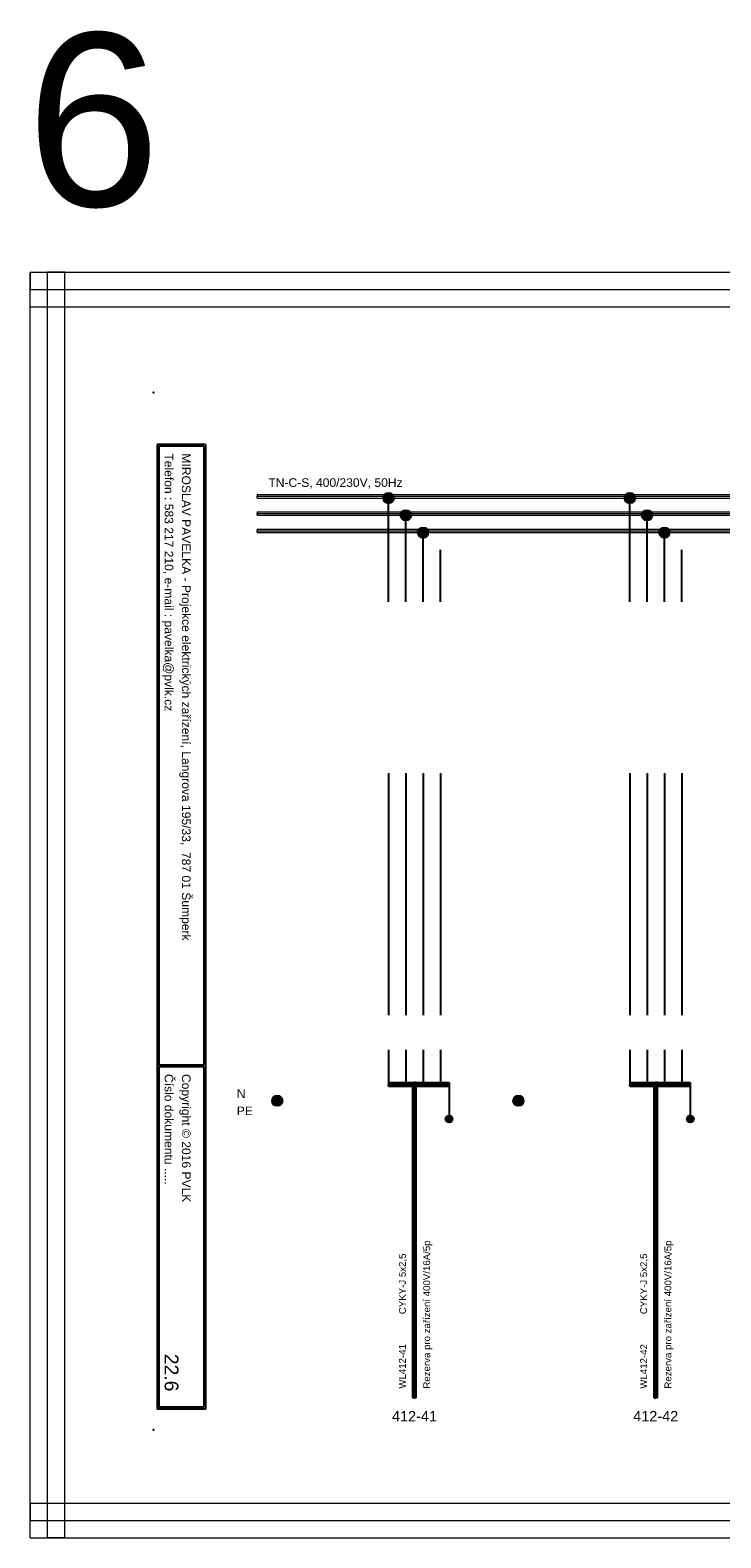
# Model space of a CAD drawing. Extents: x -1152 to 4054, y -4939 to -4246.
# Tile 12 of 19: x 2017 to 2217, y -4939 to -4503. Entities that reach past the tile are written whole.
import ezdxf
from ezdxf.enums import TextEntityAlignment as Align

# ---------------------------------------------------------------- set-up
doc = ezdxf.new("R2010")
doc.units = 0
doc.header["$MEASUREMENT"] = 0
for name, color, linetype in [('1-KRESBA', 7, 'Continuous'), ('__10-Popisy', 220, 'Continuous'), ('__Bílá', 7, 'Continuous'), ('__Oranžová', 30, 'Continuous'), ('__Rudá 010', 10, 'Continuous'), ('__Vínová 220', 220, 'Continuous'), ('__Zelená', 3, 'Continuous')]:
    doc.layers.add(name, color=color, linetype=linetype)
doc.styles.add('Arial', font='arial.ttf')
doc.styles.add('GENERATED_STYLE_1', font='arial.ttf')

# ---------------------------------------------------------------- blocks, each defined once
blk = doc.blocks.new('L0001A02')
at = {"linetype": 'Continuous'}
h = blk.add_hatch(color=256, dxfattribs=at)
edge = h.paths.add_edge_path()
edge.add_arc((0, 0), 1.5, 0, 360)
blk.add_circle((0, 0), 1.5)
blk = doc.blocks.new('V0085A01')
h = blk.add_hatch(color=256)
edge = h.paths.add_edge_path()
edge.add_arc((0, 0), 1, 0, 360)
blk.add_circle((0, 0), 1)

msp = doc.modelspace()

# ---------------------------------------------------------------- linework, layer by layer
at = {"layer": '1-KRESBA'}
for p, q in [((2121.09, -4668.62), (2121.09, -4638.62)), ((2190.88, -4668.62), (2190.88, -4638.62)), ((2126.09, -4668.62), (2126.09, -4643.62)), ((2195.88, -4668.62), (2195.88, -4643.62)), ((2131.09, -4668.62), (2131.09, -4648.62)), ((2200.88, -4668.62), (2200.88, -4648.62)), ((2136.09, -4668.62), (2136.09, -4653.62)), ((2205.88, -4668.62), (2205.88, -4653.62)), ((2121.09, -4718.22), (2121.09, -4788.22)), ((2126.09, -4718.22), (2126.09, -4788.22)), ((2131.09, -4718.22), (2131.09, -4788.22)), ((2136.09, -4718.22), (2136.09, -4788.22)), ((2190.88, -4718.22), (2190.88, -4788.22)), ((2195.88, -4718.22), (2195.88, -4788.22)), ((2200.88, -4718.22), (2200.88, -4788.22)), ((2205.88, -4718.22), (2205.88, -4788.22)), ((2121.09, -4798.22), (2121.09, -4808.22)), ((2126.09, -4798.22), (2126.09, -4808.22)), ((2131.09, -4798.22), (2131.09, -4808.22)), ((2136.09, -4798.22), (2136.09, -4808.22)), ((2190.88, -4798.22), (2190.88, -4808.22)), ((2195.88, -4798.22), (2195.88, -4808.22)), ((2200.88, -4798.22), (2200.88, -4808.22)), ((2205.88, -4798.22), (2205.88, -4808.22)), ((2121.09, -4807.72), (2121.09, -4808.22)), ((2121.09, -4807.72), (2138.59, -4807.72)), ((2121.09, -4808.72), (2121.09, -4808.22)), ((2121.09, -4808.22), (2138.59, -4808.22)), ((2121.09, -4808.72), (2138.59, -4808.72)), ((2128.09, -4898.9), (2128.09, -4807.72)), ((2128.09, -4807.72), (2128.59, -4807.72)), ((2128.59, -4898.9), (2128.59, -4807.72)), ((2129.09, -4807.72), (2128.59, -4807.72)), ((2129.09, -4898.9), (2129.09, -4807.72)), ((2138.59, -4807.72), (2138.59, -4808.22)), ((2138.59, -4808.22), (2138.59, -4818.22)), ((2138.59, -4808.72), (2138.59, -4808.22)), ((2190.88, -4807.72), (2190.88, -4808.22)), ((2190.88, -4807.72), (2208.38, -4807.72)), ((2190.88, -4808.72), (2190.88, -4808.22)), ((2190.88, -4808.22), (2208.38, -4808.22)), ((2190.88, -4808.72), (2208.38, -4808.72)), ((2197.88, -4898.9), (2197.88, -4807.72)), ((2197.88, -4807.72), (2198.38, -4807.72)), ((2198.38, -4898.9), (2198.38, -4807.72)), ((2198.88, -4807.72), (2198.38, -4807.72)), ((2198.88, -4898.9), (2198.88, -4807.72)), ((2208.38, -4807.72), (2208.38, -4808.22)), ((2208.38, -4808.22), (2208.38, -4818.22)), ((2208.38, -4808.72), (2208.38, -4808.22)), ((2128.09, -4898.9), (2128.59, -4898.9)), ((2129.09, -4898.9), (2128.59, -4898.9)), ((2197.88, -4898.9), (2198.38, -4898.9)), ((2198.88, -4898.9), (2198.38, -4898.9))]:
    msp.add_line(p, q, dxfattribs=at)
at = {"layer": '__Bílá'}
for p, q in [((2068.12, -4623.12), (2054.12, -4623.12)), ((2054.12, -4623.12), (2054.12, -4902.12)), ((2067.62, -4623.62), (2054.62, -4623.62)), ((2054.62, -4623.62), (2054.62, -4802.62)), ((2067.62, -4623.62), (2067.62, -4802.62)), ((2068.12, -4623.12), (2068.12, -4902.12)), ((2067.62, -4802.62), (2054.62, -4802.62)), ((2067.62, -4803.12), (2054.62, -4803.12)), ((2054.62, -4803.12), (2054.62, -4901.62)), ((2067.62, -4803.12), (2067.62, -4901.62)), ((2067.62, -4901.62), (2054.62, -4901.62)), ((2068.12, -4902.12), (2054.12, -4902.12))]:
    msp.add_line(p, q, dxfattribs=at)
for p in [(2053.12, -4608.12), (2053.12, -4908.12)]:
    msp.add_point(p, dxfattribs=at)
at = {"layer": '__Oranžová', "lineweight": 0}
for p, q in [((2083.12, -4637.62), (2083.12, -4638.12)), ((2083.12, -4637.62), (2438.12, -4637.62)), ((2083.12, -4638.62), (2083.12, -4638.12)), ((2083.12, -4638.12), (2438.12, -4638.12)), ((2083.12, -4638.62), (2438.12, -4638.62)), ((2083.12, -4642.62), (2083.12, -4643.12)), ((2083.12, -4642.62), (2438.12, -4642.62)), ((2083.12, -4643.62), (2083.12, -4643.12)), ((2083.12, -4643.12), (2438.12, -4643.12)), ((2083.12, -4643.62), (2438.12, -4643.62)), ((2083.12, -4647.62), (2083.12, -4648.12)), ((2083.12, -4647.62), (2438.12, -4647.62)), ((2083.12, -4648.62), (2083.12, -4648.12)), ((2083.12, -4648.12), (2438.12, -4648.12)), ((2083.12, -4648.62), (2438.12, -4648.62))]:
    msp.add_line(p, q, dxfattribs=at)
at = {"layer": '__Vínová 220', "lineweight": 0}
for p, q in [((2017.41, -4573.3), (2017.41, -4578.3)), ((2017.41, -4573.3), (2513.81, -4573.3)), ((2017.41, -4939.38), (2017.41, -4573.3)), ((2017.41, -4573.3), (2022.41, -4573.3)), ((2022.41, -4939.38), (2022.41, -4573.3)), ((2027.41, -4573.3), (2022.41, -4573.3)), ((2027.41, -4939.38), (2027.41, -4573.3)), ((2017.41, -4583.3), (2017.41, -4578.3)), ((2017.41, -4578.3), (2513.81, -4578.3)), ((2017.41, -4583.3), (2513.81, -4583.3)), ((2017.41, -4929.38), (2017.41, -4934.38)), ((2017.41, -4929.38), (2513.81, -4929.38)), ((2017.41, -4939.38), (2017.41, -4934.38)), ((2017.41, -4934.38), (2513.81, -4934.38)), ((2017.41, -4939.38), (2513.81, -4939.38)), ((2017.41, -4939.38), (2022.41, -4939.38)), ((2027.41, -4939.38), (2022.41, -4939.38))]:
    msp.add_line(p, q, dxfattribs=at)

# ---------------------------------------------------------------- block references
at = {"color": 250, "linetype": 'Continuous'}
for p in [(2138.59, -4818.22), (2208.38, -4818.22)]:
    msp.add_blockref('V0085A01', p, dxfattribs=at)
at = {"layer": '1-KRESBA'}
for p in [(2121.09, -4638.62), (2190.88, -4638.62), (2126.09, -4643.62), (2195.88, -4643.62), (2131.09, -4648.62), (2200.88, -4648.62), (2088.88, -4812.96), (2158.67, -4812.96)]:
    msp.add_blockref('L0001A02', p, dxfattribs=at)

# ---------------------------------------------------------------- texts
at = {"layer": '__10-Popisy', "style": 'Arial'}
msp.add_text('6', height=50, dxfattribs=at).set_placement((2016.23, -4554.18))
at = {"layer": '__Bílá', "style": 'Arial'}
for s, p in [('Telefon : 583 217 210, e-mail : pavelka@pvlk.cz', (2056.31, -4625.71)), ('MIROSLAV PAVELKA - Projekce elektrických zařízení, Langrova 195/33,  787 01 Šumperk', (2061.31, -4625.71)), ('Číslo dokumentu .....', (2056.31, -4805.21)), ('Copyright © 2016 PVLK', (2061.31, -4805.21))]:
    msp.add_text(s, height=2.5, rotation=270, dxfattribs=at).set_placement(p)
at = {"layer": '__Oranžová', "lineweight": 0, "style": 'Arial'}
msp.add_text('TN-C-S, 400/230V, 50Hz', height=2.5, dxfattribs=at).set_placement((2086.33, -4635.4))
at = {"layer": '__Rudá 010', "style": 'Arial'}
for s, p in [('CYKY-J 5x2,5', (2126.09, -4874.69)), ('CYKY-J 5x2,5', (2195.88, -4874.69)), ('WL412-41', (2126.09, -4896.22)), ('WL412-42', (2195.88, -4896.22))]:
    msp.add_text(s, height=2, rotation=90, dxfattribs=at).set_placement(p)
at = {"layer": '__Rudá 010', "style": 'GENERATED_STYLE_1'}
for s, p in [('412-41', (2128.59, -4905.68)), ('412-42', (2198.38, -4905.68))]:
    msp.add_text(s, height=3, dxfattribs=at).set_placement(p, align=Align.CENTER)
at = {"layer": '__Rudá 010', "char_height": 2, "width": 62.8406, "attachment_point": 1, "rotation": 90, "style": 'Arial'}
for insert in [(2131.12, -4896.22), (2200.91, -4896.22)]:
    msp.add_mtext('Rezerva pro zařízení 400V/16A/5p\\P', dxfattribs=dict(at, insert=insert))
at = {"layer": '__Vínová 220', "style": 'Arial'}
msp.add_attdef('22.6', text='F.1.201', height=4, rotation=270, dxfattribs=at).set_placement((2056.31, -4897.03), align=Align.RIGHT)
at = {"layer": '__Zelená', "color": 4, "linetype": 'Continuous', "style": 'Arial'}
msp.add_text('N', height=2.5, dxfattribs=at).set_placement((2077.19, -4812.17))
at = {"layer": '__Zelená', "linetype": 'Continuous', "style": 'Arial'}
msp.add_text('PE', height=2.5, dxfattribs=at).set_placement((2077.19, -4817.12))

doc.saveas('drawing.dxf')
